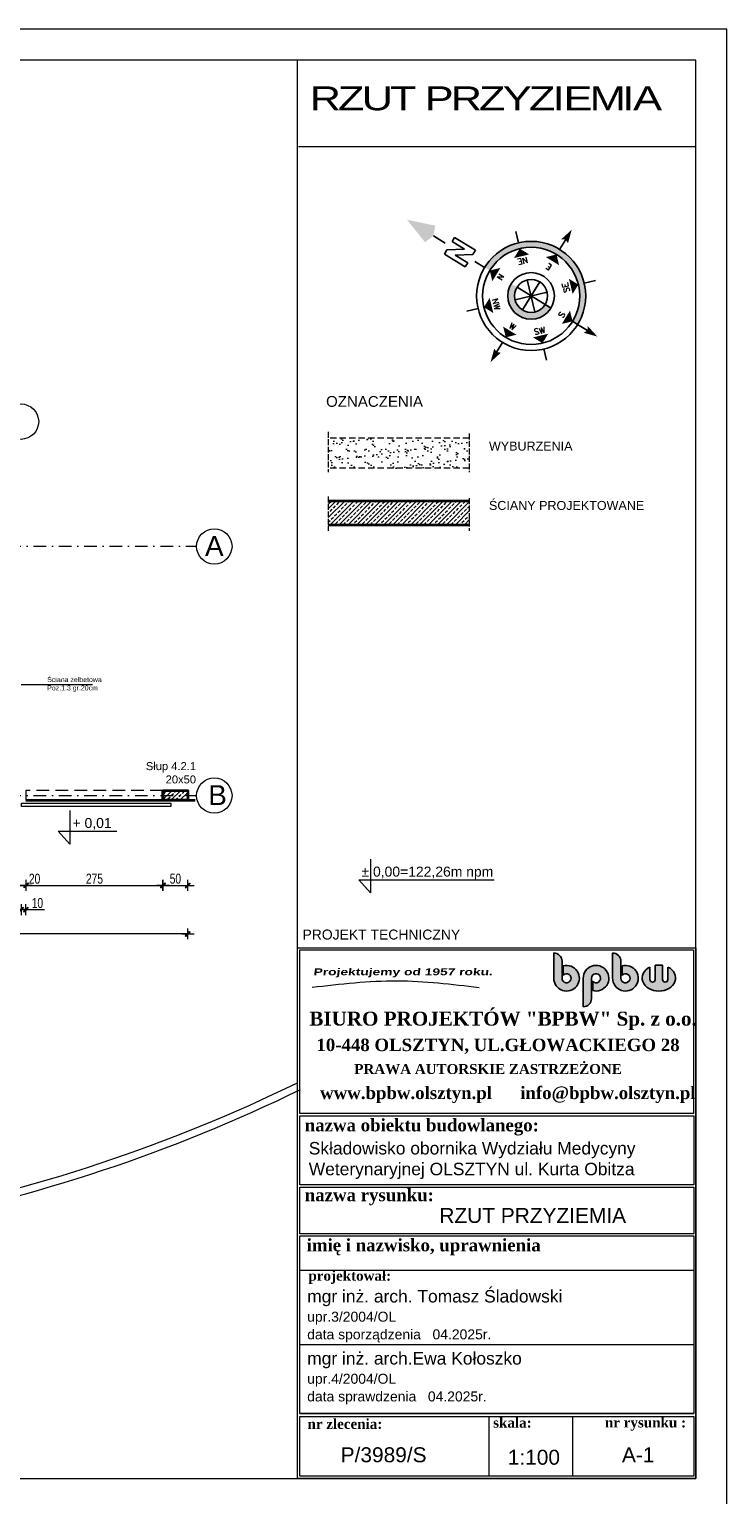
# Model space of a CAD drawing. Header units: millimetres. Extents: x 14041 to 23361, y -6349 to 12956.
# Tile 106 of 106: x 21955 to 23355, y 10016 to 12956. Entities that reach past the tile are written whole.
import ezdxf
from ezdxf.enums import TextEntityAlignment as Align

# ---------------------------------------------------------------- set-up
doc = ezdxf.new("R2010")
doc.units = ezdxf.units.MM
for name, pattern in [('ACAD_ISO02W100', [15, 12, -3]), ('DASHDOTX2', [50.8, 25.4, -12.7, 0, -12.7]), ('DASHED', [19.049999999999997, 12.7, -6.349999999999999]), ('KRESKOWA', [19.049999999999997, 12.7, -6.349999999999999])]:
    doc.linetypes.add(name, pattern=pattern)
for name, color, linetype, lineweight in [('__A-BUDYNEK', 7, 'Continuous', 35), ('A- osie', 2, 'DASHDOTX2', 5), ('A-odnośnik', 2, 'Continuous', 9), ('A-opisy', 7, 'Continuous', 18), ('A-przerywana', 4, 'KRESKOWA', 5), ('A-rzędne projektowane', 7, 'Continuous', 20), ('A-stolarka', 5, 'Continuous', 15), ('A-Tabelka', 7, 'Continuous', 18), ('A-teren', 7, 'Continuous', 30), ('A-wyburzenia', 92, 'DASHED', 5), ('A-WYMIARY', 7, 'Continuous', 9), ('A-wypełnienie', 252, 'Continuous', 9), ('A-ściany projektowane', 5, 'Continuous', 35), ('Logo', 64, 'Continuous', 25)]:
    doc.layers.add(name, color=color, linetype=linetype, lineweight=lineweight)
doc.layers.add('A-RZUTNIA', color=252, linetype='Continuous', lineweight=5, plot=False)
doc.styles.add('1957', font='cityb___.ttf', dxfattribs={"width": 1.5, "oblique": 7})
doc.styles.add('m3', font='timesbd.ttf')
doc.styles.add('OP.3', font='arial.ttf', dxfattribs={"height": 16})
doc.styles.add('ROMANS', font='romans')
doc.styles.get("Standard").update_dxf_attribs({"font": 'arial.ttf'})
doc.styles.add('WYMIARY', font='swisscl.ttf')
doc.dimstyles.new('G100', dxfattribs={"dimtxt": 20, "dimasz": 1.55, "dimexe": 1.25, "dimexo": 0.625, "dimgap": 3, "dimtad": 1, "dimdec": 1, "dimrnd": 0.5, "dimzin": 9, "dimtxsty": 'WYMIARY', "dimblk": 'W', "dimcen": 3, "dimse1": 1, "dimse2": 1, "dimclrd": 256, "dimclrt": 7, "dimadec": 0, "dimazin": 0, "dimtm": 1e-09, "dimtfac": 1, "dimtdec": 1, "dimtmove": 0, "dimatfit": 0, "dimldrblk": 'W', "dimfxl": 0, "dimlwd": 9, "dimarcsym": 0})

# ---------------------------------------------------------------- blocks, each defined once
blk = doc.blocks.new('logbpbw')
at = {"layer": 'Logo'}
h = blk.add_hatch(color=256, dxfattribs=at)
h.paths.add_polyline_path([(-9.503999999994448, 0), (-9.503999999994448, 35.4239999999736, 0.4142135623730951), (-26.78399999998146, 52.70399999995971), (-26.78399999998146, 0, 2.944016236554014), (-6.911999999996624, 25.87676393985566), (-6.911999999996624, 6.523056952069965, -5.224624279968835)])
h.paths.add_polyline_path([(54.65599999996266, -6.523056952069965), (54.65599999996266, -25.87676393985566, 2.944016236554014), (34.78399999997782, 0), (34.78399999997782, -59.61599999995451, 0.4142135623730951), (52.06399999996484, -42.33599999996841), (52.06399999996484, 0, -5.224624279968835)])
h.paths.add_polyline_path([(113.631999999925, 35.4239999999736, 0.4142135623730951), (96.35199999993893, 52.70399999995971), (96.35199999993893, 0, 2.944016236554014), (116.2239999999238, 25.87676393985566), (116.2239999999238, 6.523056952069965, -5.224624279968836), (113.631999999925, 0)])
edge = h.paths.add_edge_path()
edge.add_line((200.8574650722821, -2.678399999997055), (200.8574650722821, 26.96749230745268))
edge.add_ellipse((193.0814650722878, 0.4319999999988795), major_axis=(-34.9919999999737, 0), ratio=0.7777777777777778, start_angle=257.1604115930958, end_angle=282.8395884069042)
edge.add_line((185.3054650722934, 26.96749230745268), (185.3054650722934, -2.67839999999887))
edge.add_arc((179.8622650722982, -2.678399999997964), 5.443199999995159, 180, 360, ccw=False)
edge.add_line((174.4190650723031, -2.678399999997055), (174.4190650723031, 23.45415508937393))
edge.add_ellipse((193.0814650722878, 0.4319999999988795), major_axis=(-34.9919999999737, 0), ratio=0.7777777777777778, start_angle=302.2309526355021, end_angle=597.769047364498)
edge.add_line((211.7438650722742, 23.45415508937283), (211.7438650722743, -2.678399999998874))
edge.add_arc((206.3006650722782, -2.678399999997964), 5.443199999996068, 180, 360, ccw=False)
for points in [[(-6.911999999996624, 25.87676393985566), (-6.911999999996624, 6.523056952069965, -5.224624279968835), (-9.503999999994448, 0), (-9.503999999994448, 35.4239999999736, 0.414213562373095), (-26.78399999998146, 52.70399999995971), (-26.78399999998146, 0, 2.944016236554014)], [(116.2239999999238, 25.87676393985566), (116.2239999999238, 6.523056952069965, -5.224624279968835), (113.631999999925, 0), (113.631999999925, 35.4239999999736, 0.414213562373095), (96.35199999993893, 52.70399999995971), (96.35199999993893, 0, 2.944016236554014)], [(54.65599999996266, -25.87676393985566), (54.65599999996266, -6.523056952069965, 5.224624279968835), (52.06399999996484, 0), (52.06399999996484, -42.33599999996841, -0.414213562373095), (34.78399999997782, -59.61599999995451), (34.78399999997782, 0, -2.944016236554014)]]:
    blk.add_lwpolyline(points, format="xyb", close=True, dxfattribs=at)
for points in [[(185.3054650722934, 26.96749230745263), (185.3054650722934, -2.678399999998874, -1.000000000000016), (174.4190650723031, -2.678399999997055), (174.4190650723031, 23.45415508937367)], [(211.7438650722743, 23.45415508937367), (211.7438650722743, -2.678399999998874, -1.000000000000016), (200.8574650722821, -2.678399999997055), (200.8574650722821, 26.96749230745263)]]:
    blk.add_lwpolyline(points, format="xyb", dxfattribs=at)
for start_param, end_param in [(5.274925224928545, 10.43303804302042), (4.488295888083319, 4.936482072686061)]:
    blk.add_ellipse((193.0814650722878, 0.4319999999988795), major_axis=(-34.9919999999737, 0), ratio=0.7777777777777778, start_param=start_param, end_param=end_param, dxfattribs=at)
blk = doc.blocks.new('W')
at = {"layer": 'A-WYMIARY'}
h = blk.add_hatch(color=256, dxfattribs=at)
h.paths.add_polyline_path([(0, 0.7642135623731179), (0, 0), (0.6499999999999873, 0), (2.978427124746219, 2.328427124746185), (2.271320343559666, 3.035533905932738)])
h.paths.add_polyline_path([(-0.557106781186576, 0.2071067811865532), (-0.7642135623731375, 0), (0, 0), (0, 0.764213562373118)])
h.paths.add_polyline_path([(0, -0.6499999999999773), (0.1499999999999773, -0.5), (0.6499999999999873, 0), (0, 0)])
h.paths.add_polyline_path([(0, 0), (-0.7642135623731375, 0), (-3.385533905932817, -2.621320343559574), (-2.678427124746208, -3.328427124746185), (0, -0.6499999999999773)])
blk.add_hatch(color=256, dxfattribs=at).paths.add_polyline_path([(-0.7642135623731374, 0), (-3.385533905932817, -2.621320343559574), (-2.678427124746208, -3.328427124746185), (0, -0.6499999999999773), (0, 0)])
for p, q in [((-8, 0), (8, 0)), ((-0.557106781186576, 0.2071067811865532), (-3.385533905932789, -2.621320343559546)), ((-0.557106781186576, 0.2071067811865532), (2.271320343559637, 3.035533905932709)), ((0, -7), (0, 7)), ((0.1499999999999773, -0.5), (2.97842712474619, 2.328427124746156)), ((2.271320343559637, 3.035533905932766), (2.97842712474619, 2.328427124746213)), ((-3.385533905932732, -2.62132034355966), (-2.678427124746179, -3.328427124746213)), ((0.1499999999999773, -0.5), (-2.678427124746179, -3.328427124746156))]:
    blk.add_line(p, q, dxfattribs=at)
blk = doc.blocks.new('*D1254')
at = {"layer": 'A-WYMIARY', "lineweight": 9, "ltscale": 2}
for p, q in [((21939.58604105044, 11189.63539868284), (21946.48604105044, 11189.63539868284)), ((21948.03604105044, 11189.63539868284), (21984.96115590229, 11189.63539868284))]:
    blk.add_line(p, q, dxfattribs=at)
at = {"layer": 'Defpoints', "color": 0}
for p in [(21938.03604105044, 11408.97611333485), (21948.03604105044, 11408.97611333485), (21948.03604105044, 11189.63539868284)]:
    blk.add_point(p, dxfattribs=at)
at = {"layer": 'A-WYMIARY', "linetype": 'ByBlock', "lineweight": 9, "xscale": 1.55, "yscale": 1.55, "zscale": 1.55, "rotation": 180}
blk.add_blockref('W', (21938.03604105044, 11189.63539868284), dxfattribs=at)
at = {"layer": 'A-WYMIARY', "linetype": 'ByBlock', "lineweight": 9, "xscale": 1.55, "yscale": 1.55, "zscale": 1.55}
blk.add_blockref('W', (21948.03604105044, 11189.63539868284), dxfattribs=at)
at = {"layer": 'A-WYMIARY', "color": 7, "ltscale": 2, "insert": (21970.9847469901, 11202.8778626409), "char_height": 20, "attachment_point": 5, "style": 'WYMIARY'}
blk.add_mtext('10', dxfattribs=at)
blk = doc.blocks.new('*D1255')
at = {"layer": 'A-WYMIARY', "lineweight": 9}
blk.add_line((22271.48604105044, 11140.93039635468), (19629.58604105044, 11140.93039635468), dxfattribs=at)
at = {"layer": 'Defpoints', "color": 0}
for p in [(22273.03604105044, 11409.47611333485), (19628.03604105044, 11408.97611333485), (19628.03604105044, 11140.93039635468)]:
    blk.add_point(p, dxfattribs=at)
at = {"layer": 'A-WYMIARY', "linetype": 'ByBlock', "lineweight": 9, "xscale": 1.55, "yscale": 1.55, "zscale": 1.55, "rotation": 180}
blk.add_blockref('W', (19628.03604105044, 11140.93039635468), dxfattribs=at)
at = {"layer": 'A-WYMIARY', "linetype": 'ByBlock', "lineweight": 9, "xscale": 1.55, "yscale": 1.55, "zscale": 1.55}
blk.add_blockref('W', (22273.03604105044, 11140.93039635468), dxfattribs=at)
at = {"layer": 'A-WYMIARY', "color": 7, "ltscale": 2, "insert": (20950.53604105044, 11153.93039635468), "char_height": 20, "attachment_point": 5, "style": 'WYMIARY'}
blk.add_mtext('2645', dxfattribs=at)
blk = doc.blocks.new('*D1323')
at = {"layer": 'A-RZUTNIA', "lineweight": 9, "ltscale": 2}
blk.add_line((21949.58604105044, 11238.340401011), (22221.48604223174, 11238.340401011), dxfattribs=at)
at = {"layer": 'Defpoints', "color": 0}
for p in [(22223.03604223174, 11427.5576122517), (21948.03604105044, 11408.97611333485), (22223.03604223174, 11238.340401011)]:
    blk.add_point(p, dxfattribs=at)
at = {"layer": 'A-RZUTNIA', "linetype": 'ByBlock', "lineweight": 9, "xscale": 1.55, "yscale": 1.55, "zscale": 1.55, "rotation": 180}
blk.add_blockref('W', (21948.03604105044, 11238.340401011), dxfattribs=at)
at = {"layer": 'A-RZUTNIA', "linetype": 'ByBlock', "lineweight": 9, "xscale": 1.55, "yscale": 1.55, "zscale": 1.55}
blk.add_blockref('W', (22223.03604223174, 11238.340401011), dxfattribs=at)
at = {"layer": 'A-RZUTNIA', "color": 7, "ltscale": 2, "insert": (22085.53604164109, 11251.58286496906), "char_height": 20, "attachment_point": 5, "style": 'WYMIARY'}
blk.add_mtext('275', dxfattribs=at)
blk = doc.blocks.new('*D1324')
at = {"layer": 'A-RZUTNIA', "lineweight": 9, "ltscale": 2}
blk.add_line((22224.58604223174, 11238.340401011), (22271.48604105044, 11238.340401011), dxfattribs=at)
at = {"layer": 'Defpoints', "color": 0}
for p in [(22223.03604223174, 11427.5576122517), (22273.03604105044, 11409.47611333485), (22273.03604105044, 11238.340401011)]:
    blk.add_point(p, dxfattribs=at)
at = {"layer": 'A-RZUTNIA', "linetype": 'ByBlock', "lineweight": 9, "xscale": 1.55, "yscale": 1.55, "zscale": 1.55, "rotation": 180}
blk.add_blockref('W', (22223.03604223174, 11238.340401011), dxfattribs=at)
at = {"layer": 'A-RZUTNIA', "linetype": 'ByBlock', "lineweight": 9, "xscale": 1.55, "yscale": 1.55, "zscale": 1.55}
blk.add_blockref('W', (22273.03604105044, 11238.340401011), dxfattribs=at)
at = {"layer": 'A-RZUTNIA', "color": 7, "ltscale": 2, "insert": (22248.03604164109, 11251.58286496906), "char_height": 20, "attachment_point": 5, "style": 'WYMIARY'}
blk.add_mtext('50', dxfattribs=at)
blk = doc.blocks.new('*D1742')
at = {"layer": 'A-WYMIARY', "lineweight": 9, "ltscale": 2}
for p, q in [((21926.48604105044, 11238.340401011), (21924.93604105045, 11238.340401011)), ((21928.03604105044, 11238.340401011), (21948.03604105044, 11238.340401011)), ((21949.58604105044, 11238.340401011), (21979.53446831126, 11238.340401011))]:
    blk.add_line(p, q, dxfattribs=at)
at = {"layer": 'Defpoints', "color": 0}
for p in [(21928.03604105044, 11249.190401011), (21948.03604105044, 11249.190401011), (21948.03604105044, 11238.340401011)]:
    blk.add_point(p, dxfattribs=at)
at = {"layer": 'A-WYMIARY', "linetype": 'ByBlock', "lineweight": 9, "xscale": 1.55, "yscale": 1.55, "zscale": 1.55}
blk.add_blockref('W', (21928.03604105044, 11238.340401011), dxfattribs=at)
at = {"layer": 'A-WYMIARY', "linetype": 'ByBlock', "lineweight": 9, "xscale": 1.55, "yscale": 1.55, "zscale": 1.55, "rotation": 180}
blk.add_blockref('W', (21948.03604105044, 11238.340401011), dxfattribs=at)
at = {"layer": 'A-WYMIARY', "color": 7, "lineweight": 15, "ltscale": 2, "insert": (21965.33525468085, 11251.58286496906), "char_height": 20, "attachment_point": 5, "style": 'WYMIARY'}
blk.add_mtext('20', dxfattribs=at)

msp = doc.modelspace()

# ---------------------------------------------------------------- hatches: boundary and pattern name
h = msp.add_hatch(color=256)
h.paths.add_polyline_path([(23045.33595282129, 12370.20331710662), (23055.54617661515, 12363.94001024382, 1.000000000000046), (22868.90786556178, 12478.43045022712), (22879.1180893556, 12472.16714336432, -1.000000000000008)])
h.paths.add_polyline_path([(22934.01891427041, 12438.48906535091), (22922.33473385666, 12445.65654853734, 0.9999999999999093), (23002.11930832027, 12396.7139119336), (22990.43512790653, 12403.88139512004, -1.000000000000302)])
at = {"layer": 'A-wyburzenia'}
h = msp.add_hatch(dxfattribs=at)
h.set_pattern_fill('AR-SAND', color=84, scale=0.5, style=0)
h.set_pattern_definition([(37.50000000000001, (7154.43391982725, 1743.726897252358), (-0.8000156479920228, 24.47066186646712), [0, -19.304, 0, -21.59, 0, -20.6375]), (7.499999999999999, (7154.43391982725, 1743.726897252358), (22.47616415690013, 35.84125502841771), [0, -10.41399999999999, 0, -17.39899999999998, 0, -6.667499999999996]), (327.5, (7138.81291982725, 1743.726897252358), (39.5496185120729, 0.0718592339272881), [0, -6.349999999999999, 0, -22.86, 0, -29.845]), (317.5, (7138.81291982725, 1743.726897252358), (38.17782262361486, 11.14646616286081), [0, -3.175, 0, -14.986, 0, -17.145])])
h.paths.add_polyline_path([(22837.99306463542, 12135.40416768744), (22555.0396472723, 12135.40416768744), (22555.0396472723, 12075.40416768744), (22837.99306463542, 12075.40416768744)])
at = {"layer": 'A-wypełnienie', "ltscale": 2, "transparency": 33554687}
h = msp.add_hatch(dxfattribs=at)
h.set_pattern_fill('ANSI33', color=253, scale=2)
h.set_pattern_definition([(45, (0, 0), (-8.980256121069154, 8.980256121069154), []), (45, (8.98026, 0), (-8.980256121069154, 8.980256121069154), [6.35, -3.175])])
h.paths.add_polyline_path([(22555.0396472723, 11962.01479545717), (22838.55650025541, 11962.01479545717), (22838.55650025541, 12010.01479545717), (22555.0396472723, 12010.01479545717)])
h = msp.add_hatch(dxfattribs=at)
h.set_pattern_fill('ANSI33', color=253, scale=2)
h.set_pattern_definition([(45, (0, 0), (-8.980256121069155, 8.980256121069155), []), (45, (8.98026, 0), (-8.980256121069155, 8.980256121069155), [6.35, -3.175])])
h.paths.add_polyline_path([(22223.03604223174, 11408.98183957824), (22273.03604223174, 11408.98183957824), (22273.03604223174, 11428.98183957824), (22223.03604223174, 11428.98183957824)])

# ---------------------------------------------------------------- linework, layer by layer
for p, q in [((22789.36044308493, 12527.22760954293), (22766.08994219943, 12541.50254521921)), ((22803.47518455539, 12530.09894324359), (22808.61416139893, 12538.47632356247)), ((22828.60732551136, 12514.68201271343), (22803.47518455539, 12530.09894324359)), ((22808.61416139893, 12538.47632356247), (22850.50106299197, 12512.78143934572)), ((22936.71889664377, 12527.65032116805), (22931.33158459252, 12550.13573238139)), ((23019.47224108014, 12514.50438576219), (23031.56242294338, 12534.21337739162)), ((22788.05825402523, 12504.96680228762), (22793.19723086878, 12513.34418260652)), ((22829.94515561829, 12479.27191807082), (22788.05825402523, 12504.96680228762)), ((22793.19723086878, 12513.34418260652), (22828.60732551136, 12514.68201271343)), ((22845.36208614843, 12504.40405902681), (22809.95199150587, 12503.06622891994)), ((22809.95199150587, 12503.06622891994), (22835.08413246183, 12487.64929838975)), ((22850.50106299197, 12512.78143934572), (22845.36208614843, 12504.40405902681)), ((22835.08413246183, 12487.64929838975), (22829.94515561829, 12479.27191807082)), ((22868.90786556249, 12478.43045022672), (22849.1988739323, 12490.52063209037)), ((22979.53085620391, 12449.39333705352), (22944.92318597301, 12392.97712341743)), ((22944.92318597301, 12392.97712341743), (22979.53085620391, 12449.39333705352)), ((22954.51653662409, 12453.36703300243), (22969.93750555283, 12389.0034274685)), ((22969.93750555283, 12389.0034274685), (22954.51653662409, 12453.36703300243)), ((23068.69211202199, 12446.69335467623), (23091.17752323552, 12452.08066672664)), ((22930.04521832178, 12413.47474576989), (22994.40882385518, 12428.89571470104)), ((22994.40882385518, 12428.89571470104), (22930.04521832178, 12413.47474576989)), ((22934.01891426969, 12438.48906535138), (22990.43512790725, 12403.88139511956)), ((22990.43512790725, 12403.88139511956), (22934.01891426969, 12438.48906535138)), ((22855.76193015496, 12395.67710579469), (22833.2765189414, 12390.28979374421)), ((22990.43512790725, 12403.88139511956), (23002.11930832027, 12396.7139119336)), ((23055.54617661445, 12363.94001024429), (23045.33595282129, 12370.20331710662)), ((23055.54617661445, 12363.94001024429), (23075.25516824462, 12351.8498283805)), ((22904.98180109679, 12327.8660747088), (22892.89161923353, 12308.15708307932)), ((22987.73514552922, 12314.72013930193), (22993.12245757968, 12292.2347280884))]:
    msp.add_line(p, q)
for radius in [109.4782170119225, 97.50000000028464, 46.8000000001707, 33.09259735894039]:
    msp.add_circle((22962.22702108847, 12421.1852302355), radius)
for points in [[(22766.08994219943, 12541.50254521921), (22769.63761028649, 12562.20288461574), (22712.90022589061, 12574.13096962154)], [(22712.90022589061, 12574.13096962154), (22749.24484503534, 12528.95931192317), (22766.08994219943, 12541.50254521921)], [(23022.87443187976, 12534.9675731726), (23031.56242294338, 12534.21337739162), (23043.79808209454, 12554.15952100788)], [(23043.79808209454, 12554.15952100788), (23036.17186095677, 12526.81046707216), (23031.56242294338, 12534.21337739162)], [(22939.50978837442, 12516.0017759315), (22958.31519291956, 12504.4658858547), (22927.97389829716, 12497.19637138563)], [(23013.20893421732, 12504.29416196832), (23018.34925719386, 12482.83962679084), (22991.75439903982, 12499.15383899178)], [(22879.1180893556, 12472.16714336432), (22900.57262453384, 12477.30746634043), (22884.25841233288, 12450.71260818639)], [(23057.04356678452, 12443.90246294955), (23045.50767670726, 12425.09705840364), (23038.23816223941, 12455.43835302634)], [(22867.41047539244, 12398.46799752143), (22878.94636546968, 12417.27340206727), (22886.21587993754, 12386.93210744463)], [(23045.33595282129, 12370.20331710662), (23023.8814176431, 12365.06299413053), (23040.19562984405, 12391.65785228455)], [(22911.24510795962, 12338.07629850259), (22906.1047849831, 12359.5308336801), (22932.6996431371, 12343.21662147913)], [(23095.20131186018, 12339.61416922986), (23067.85225792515, 12347.24039036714), (23075.25516824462, 12351.8498283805)], [(23076.00936402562, 12360.53781944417), (23075.25516824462, 12351.8498283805), (23095.20131186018, 12339.61416922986)], [(22984.94425380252, 12326.36868453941), (22966.13884925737, 12337.90457461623), (22996.48014387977, 12345.17408908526)], [(22880.6559600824, 12288.21093946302), (22888.28218122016, 12315.55999339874), (22892.89161923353, 12308.15708307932)], [(22901.5796102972, 12307.40288729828), (22892.89161923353, 12308.15708307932), (22880.6559600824, 12288.21093946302)]]:
    msp.add_solid(points)
at = {"layer": '__A-BUDYNEK', "ltscale": 0.25}
msp.add_line((21948.03604110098, 11408.98118233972), (22287.89405009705, 11408.98199458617), dxfattribs=at)
at = {"layer": 'A- osie'}
for p, q in [((19571.02475953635, 11918.97611333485), (22290.63364226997, 11918.97611333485)), ((19571.02475953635, 11418.97611333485), (22290.63364226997, 11418.97611333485))]:
    msp.add_line(p, q, dxfattribs=at)
at = {"layer": 'A- osie', "linetype": 'Continuous'}
for centre in [(21938.03604105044, 12168.86380974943), (22326.14693097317, 11918.4830254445), (22326.14693097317, 11418.4830254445)]:
    msp.add_circle(centre, 35.51671170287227, dxfattribs=at)
at = {"layer": 'A-odnośnik', "ltscale": 2}
msp.add_line((21938.03604105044, 11641.6465033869), (22081.48679662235, 11641.6465033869), dxfattribs=at)
at = {"layer": 'A-przerywana', "linetype": 'ACAD_ISO02W100'}
for p, q in [((22555.0396472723, 12148.64558764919), (22555.0396472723, 12067.45585775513)), ((22837.99306463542, 12145.05914528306), (22837.99306463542, 12067.45585775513)), ((22555.0396472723, 12018.87242402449), (22555.0396472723, 11949.99850849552)), ((22837.99306463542, 12015.28598165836), (22837.99306463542, 11949.99850849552))]:
    msp.add_line(p, q, dxfattribs=at)
at = {"layer": 'A-rzędne projektowane'}
for points in [[(22036.21240134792, 11388.40442369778), (22036.21240134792, 11320.78639133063), (22012.88879551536, 11347.3345960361), (22130.71023871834, 11347.3345960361)], [(22639.58007156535, 11290.81992577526), (22639.58007156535, 11223.20189340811), (22616.25646573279, 11249.75009811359), (22888.1914398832, 11249.75009811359)]]:
    msp.add_lwpolyline(points, dxfattribs=at)
at = {"layer": 'A-stolarka', "linetype": 'KRESKOWA', "ltscale": 2}
msp.add_lwpolyline([(22223.03604223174, 11428.98183957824), (21948.03604223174, 11428.98183957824), (21948.03604223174, 11408.98118233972), (22223.03604288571, 11408.98183957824)], close=True, dxfattribs=at)
at = {"layer": 'A-Tabelka'}
for p, q in [((22492.84605798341, 11113.33054934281), (22492.84605798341, 12894.42827808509)), ((22494.84605800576, 12720.80717010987), (23292.84605798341, 12720.80717010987)), ((22497.84605798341, 10466.46727037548), (23288.60847789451, 10466.46727037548)), ((22497.84605798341, 10317.02344225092), (23288.60847789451, 10317.02344225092)), ((22497.84605798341, 10317.02344225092), (23288.60847789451, 10317.02344225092)), ((22497.84605798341, 10178.5277980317), (23288.60847789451, 10178.5277980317)), ((22497.84605798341, 10178.5277980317), (23288.60847789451, 10178.5277980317)), ((22877.17627309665, 10172.47084189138), (22877.17627309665, 10052.47084189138)), ((23044.99261554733, 10172.47084189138), (23044.99261554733, 10052.47084189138))]:
    msp.add_line(p, q, dxfattribs=at)
for points in [[(19154.84605798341, 9986.178278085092), (23354.84605798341, 9986.178278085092), (23354.84605798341, 12956.17827808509), (19154.84605798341, 12956.17827808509)], [(19454.84605798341, 10047.92827808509), (23292.84605798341, 10047.92827808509), (23292.84605798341, 12894.42827808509), (19454.84605798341, 12894.42827808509)], [(22492.84605798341, 10047.92827808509), (22492.84605798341, 11113.33054934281), (23292.84605798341, 11113.33054934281), (23292.84605798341, 10047.92827808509)], [(23288.60847789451, 10775.77899179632), (23288.60847789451, 10637.51349431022), (22497.84605798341, 10637.51349431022), (22497.84605798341, 10775.77899179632)], [(23288.60847789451, 10632.51349431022), (23288.60847789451, 10539.15808679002), (22497.84605798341, 10539.15808679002), (22497.84605798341, 10632.51349431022)], [(23288.60847789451, 10535.14499387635), (23288.60847789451, 10178.5277980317), (22497.84605798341, 10178.5277980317), (22497.84605798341, 10535.14499387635)], [(23288.60847789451, 10172.47084189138), (23288.60847789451, 10052.47084189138), (22497.84605798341, 10052.47084189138), (22497.84605798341, 10172.47084189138)]]:
    msp.add_lwpolyline(points, close=True, dxfattribs=at)
msp.add_lwpolyline([(22497.84605798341, 10780.77899179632), (22497.84605798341, 11109.07394143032), (23287.84605798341, 11109.07394143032), (23287.84605798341, 10780.77899179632), (22497.84605798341, 10780.77899179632)], dxfattribs=at)
msp.add_spline([(22522.27238567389, 11033.93026889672), (22693.38623753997, 11046.81695148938), (22857.65956093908, 11033.59371773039)], degree=3, dxfattribs=at)
at = {"layer": 'A-teren', "lineweight": 18}
for radius in [3188.778906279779, 3203.778906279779]:
    msp.add_arc((21092.80569151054, 13707.2911068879), radius, 280.6671901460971, 296.0434228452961, dxfattribs=at)
at = {"layer": 'A-wyburzenia'}
for points in [[(22837.99306463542, 12135.40416768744), (22555.0396472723, 12135.40416768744)], [(22837.99306463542, 12075.40416768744), (22555.0396472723, 12075.40416768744)]]:
    msp.add_lwpolyline(points, dxfattribs=at)
at = {"layer": 'A-ściany projektowane'}
for p, q in [((22555.0396472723, 12010.01479545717), (22837.99306463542, 12010.01479545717)), ((22555.0396472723, 11962.01479545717), (22837.99306463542, 11962.01479545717)), ((22223.03604223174, 11428.98183957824), (22223.03604223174, 11408.98183957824))]:
    msp.add_line(p, q, dxfattribs=at)
msp.add_lwpolyline([(22223.03604223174, 11428.98183957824), (22273.03604223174, 11428.98183957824), (22273.03604223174, 11408.98183957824), (22223.03604223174, 11408.98183957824)], close=True, dxfattribs=at)
at = {"layer": 'A-ściany projektowane', "lineweight": 15}
msp.add_lwpolyline([(21938.84787561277, 11403.27700637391), (22238.84787561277, 11403.27700637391), (22238.84787561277, 11396.27700637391), (21938.84787561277, 11396.27700637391)], close=True, dxfattribs=at)

# ---------------------------------------------------------------- block references
at = {"layer": 'A-Tabelka', "xscale": 0.9599999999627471, "yscale": 0.9599999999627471, "zscale": 1.92}
msp.add_blockref('logbpbw', (23033.3792853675, 11052.00508539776), dxfattribs=at)

# ---------------------------------------------------------------- texts
at = {"style": 'ROMANS'}
for s, rotation, p in [('NE', 193.4735973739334, (22944.07998423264, 12496.92682125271)), ('E', 148.4735973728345, (23000.97327506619, 12484.34801835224)), ('N', 238.4735973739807, (22895.73987570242, 12461.97076073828)), ('SE', 103.4735973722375, (23037.96861210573, 12439.33226709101)), ('NW', 283.4735973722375, (22886.37378453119, 12403.01144406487)), ('S', 238.4735973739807, (23018.74109466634, 12386.51752930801)), ('W', 328.4735973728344, (22921.44149058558, 12354.69808484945)), ('SW', 13.47359737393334, (22980.40080726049, 12345.33199367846))]:
    msp.add_text(s, height=11.69999999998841, rotation=rotation, dxfattribs=at).set_placement(p, align=Align.CENTER)
at = {"layer": 'A- osie', "linetype": 'Continuous', "char_height": 40, "attachment_point": 1}
for s, insert in [('A', (22307.4800968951, 11939.39817171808)), ('B', (22314.04153250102, 11439.39817171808))]:
    msp.add_mtext_dynamic_manual_height_columns(s, width=38.59036254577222, gutter_width=12.5, heights=[0], dxfattribs=dict(at, insert=insert))
at = {"layer": 'A-opisy', "insert": (22868.33399243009, 12817.31476371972), "char_height": 40, "width": 2916.612665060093, "attachment_point": 5, "style": 'OP.3'}
msp.add_mtext('{\\T0.9;\\W1.3;\\fArial|b0|i0|c238|p34;\\H1.2x;RZUT PRZYZIEMIA}', dxfattribs=at)
at = {"layer": 'A-opisy', "width": 1306.576607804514, "attachment_point": 1, "line_spacing_factor": 0.9602584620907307, "style": 'OP.3'}
for s, insert, char_height in [('\\A1;{\\H0.72041x;OZNACZENIA^I^I^I}', (22550.5283621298, 12220.25574823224), 30), ('\\A1;{\\H0.72041x;WYBURZENIA^I^I^I}', (22877.53189397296, 12128.8480994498), 25), ('\\A1;{\\H0.72041x;ŚCIANY PROJEKTOWANE^I^I^I}', (22877.53189397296, 12009.73561229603), 25)]:
    msp.add_mtext(s, dxfattribs=dict(at, insert=insert, char_height=char_height))
at = {"layer": 'A-opisy', "ltscale": 2, "insert": (21990.66776329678, 11656.25393540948), "char_height": 12, "width": 205.0692624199, "attachment_point": 1, "style": 'OP.3'}
msp.add_mtext('{\\fArial|b0|i0|c238|p34;\\H0.833333x;Ściana żelbetowa\\PPoz.1.3 gr.20cm}', dxfattribs=at)
at = {"layer": 'A-rzędne projektowane', "insert": (22289.37534986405, 11485.60257858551), "char_height": 16, "attachment_point": 3, "style": 'OP.3'}
msp.add_mtext('Słup 4.2.1\\P20x50', dxfattribs=at)
at = {"layer": 'A-rzędne projektowane', "char_height": 20, "attachment_point": 1, "style": 'OP.3'}
for s, width, insert in [('+ 0,01', 115.2504577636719, (22041.55526593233, 11373.55312094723)), ('%%P 0,00=122,26m npm', 278.6824492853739, (22621.61683152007, 11275.96862302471))]:
    msp.add_mtext_dynamic_manual_height_columns(s, width=width, gutter_width=12.5, heights=[0], dxfattribs=dict(at, insert=insert))
at = {"layer": 'A-Tabelka', "lineweight": 70, "style": 'OP.3'}
for s, height, p in [('PROJEKT TECHNICZNY', 20, (22503.18180313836, 11129.67885904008)), ('RZUT PRZYZIEMIA', 30, (22777.94241492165, 10560.95610581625))]:
    msp.add_text(s, height=height, dxfattribs=at).set_placement(p)
at = {"layer": 'A-Tabelka', "style": '1957', "oblique": 7, "width": 1.5}
msp.add_text('Projektujemy od 1957 roku.', height=13.8, dxfattribs=at).set_placement((22524.76672544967, 11057.95471042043))
at = {"layer": 'A-Tabelka', "lineweight": 60, "style": 'm3'}
for s, height, p in [('BIURO PROJEKTÓW "BPBW" Sp. z o.o.', 28, (22517.03468717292, 10956.92471889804)), ('10-448 OLSZTYN, UL.GŁOWACKIEGO 28', 25, (22531.20528355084, 10905.75250520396)), ('PRAWA AUTORSKIE ZASTRZEŻONE', 20, (22607.05569732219, 10859.84713402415)), ('projektował:', 20, (22515.08578076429, 10445.077207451)), ('nr zlecenia:', 20, (22513.22814122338, 10147.70946627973)), ('skala:', 20, (22885.94861577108, 10150.25767819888)), ('nr rysunku :', 20, (23110.39029281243, 10150.55413595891))]:
    msp.add_text(s, height=height, dxfattribs=at).set_placement(p)
at = {"layer": 'A-Tabelka', "lineweight": 50, "style": 'm3'}
for s, p in [('www.bpbw.olsztyn.pl      info@bpbw.olsztyn.pl', (22538.46407864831, 10809.55428681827)), ('nazwa obiektu budowlanego:', (22507.76915635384, 10744.75295782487)), ('nazwa rysunku:', (22507.76915635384, 10604.59567474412)), ('imię i nazwisko, uprawnienia', (22511.50256332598, 10503.96529595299))]:
    msp.add_text(s, height=25, dxfattribs=at).set_placement(p)
at = {"layer": 'A-Tabelka', "style": 'OP.3'}
for s, height, p in [('mgr inż. arch. Tomasz Śladowski', 25, (22512.62289833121, 10401.29905960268)), ('upr.3/2004/OL', 20, (22512.62289833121, 10362.79141979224)), ('data sporządzenia   04.2025r.', 20, (22512.62289833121, 10327.35722586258)), ('mgr inż. arch.Ewa Kołoszko', 25, (22512.62289833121, 10276.76468626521)), ('upr.4/2004/OL', 20, (22512.62289833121, 10238.25704645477)), ('data sprawdzenia   04.2025r.', 20, (22512.62289833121, 10202.82285252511)), ('P/3989/S', 30, (22579.8389246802, 10080.73073951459)), ('1:100', 30, (22915.26999121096, 10075.77959286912)), ('A-1', 30, (23144.5637590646, 10080.76858310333))]:
    msp.add_text(s, height=height, dxfattribs=at).set_placement(p)
at = {"layer": 'A-Tabelka', "lineweight": 70, "insert": (22515.78573719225, 10723.35400043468), "char_height": 25, "width": 951.0170393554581, "attachment_point": 1, "style": 'OP.3'}
msp.add_mtext('Składowisko obornika Wydziału Medycyny \\PWeterynaryjnej OLSZTYN ul. Kurta Obitza', dxfattribs=at)

# ---------------------------------------------------------------- dimensions: what is measured, and where the dimension line sits
at = {"layer": 'A-RZUTNIA', "ltscale": 2}
dim = msp.add_linear_dim(base=(22223.03604223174, 11238.340401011), p1=(21948.03604105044, 11408.97611333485), p2=(22223.03604223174, 11427.5576122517), dimstyle='G100', dxfattribs=at)
dim.commit()
dim.dimension.update_dxf_attribs({"geometry": '*D1323', "text_midpoint": (22085.53604164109, 11251.58286496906)})
dim = msp.add_linear_dim(base=(22273.03604105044, 11238.340401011), p1=(22223.03604223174, 11427.5576122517), p2=(22273.03604105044, 11409.47611333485), dimstyle='G100', override={"dimtmove": 1}, dxfattribs=at)
dim.commit()
dim.dimension.update_dxf_attribs({"geometry": '*D1324', "text_midpoint": (22248.03604164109, 11251.58286496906)})
at = {"layer": 'A-WYMIARY'}
dim = msp.add_linear_dim(base=(19628.03604105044, 11140.93039635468), p1=(22273.03604105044, 11409.47611333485), p2=(19628.03604105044, 11408.97611333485), dimstyle='G100', override={"dimtxsty": 'WYMIARY', "dimtmove": 1, "dimldrblk": 'W'}, dxfattribs=at)
dim.commit()
dim.dimension.update_dxf_attribs({"geometry": '*D1255', "text_midpoint": (20950.53604105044, 11153.93039635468)})
at = {"layer": 'A-WYMIARY', "ltscale": 2}
dim = msp.add_linear_dim(base=(21948.03604105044, 11189.63539868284), p1=(21938.03604105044, 11408.97611333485), p2=(21948.03604105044, 11408.97611333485), dimstyle='G100', override={"dimtmove": 1}, dxfattribs=at)
dim.commit()
dim.dimension.update_dxf_attribs({"geometry": '*D1254', "text_midpoint": (21970.9847469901, 11189.63539868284), "dimtype": 160})
at = {"layer": 'A-WYMIARY', "lineweight": 15, "ltscale": 2}
dim = msp.add_linear_dim(base=(21948.03604105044, 11238.340401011), p1=(21928.03604105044, 11249.190401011), p2=(21948.03604105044, 11249.190401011), dimstyle='G100', dxfattribs=at)
dim.commit()
dim.dimension.update_dxf_attribs({"geometry": '*D1742', "text_midpoint": (21965.33525468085, 11251.58286496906)})

doc.saveas('drawing.dxf')
